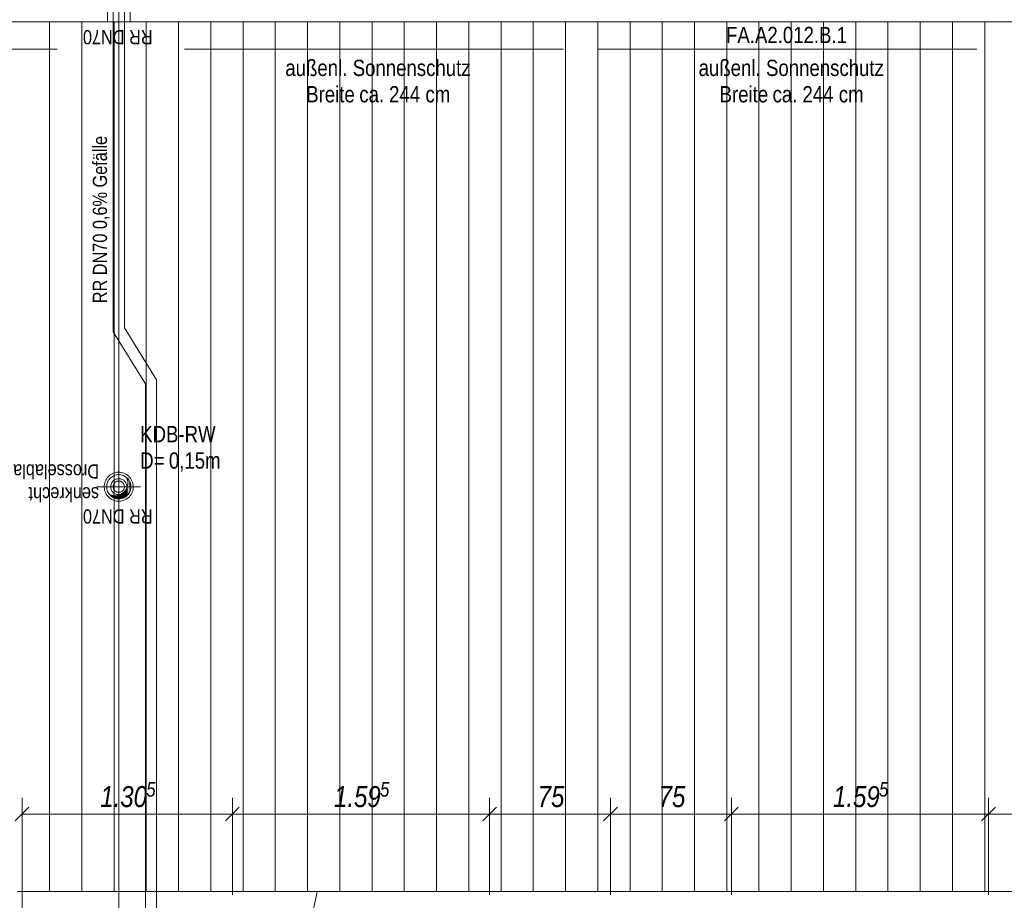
# Model space of a CAD drawing. Extents: x -620 to 300, y 62 to 1112.
# Tile 116 of 226: x -138 to -16, y 264 to 373. Entities that reach past the tile are written whole.
import ezdxf
from ezdxf.lldxf.tags import DXFTag

# ---------------------------------------------------------------- set-up
doc = ezdxf.new("R2010")
doc.units = 0
doc.layers.get('0').update_dxf_attribs({"lineweight": 13})
for name, color, linetype, lineweight, true_color in [('00_E_ST_Handlaufleuchte_Bem', 7, 'Continuous', 5, 0x7d7d00), ('30 -33 Aussenwände- 7 Fassade_ Elemente', 7, 'Continuous', 9, 0x00aacc), ('30 -35 Decken- 11 Bodendurchbruch', 7, 'Continuous', 15, 0x599559), ('30 -35 Decken- 2.2 Treppen Außen', 9, 'Continuous', 9, 0x808080), ('60- 61 allgemeine Ausstattung- 4 Terrassen', 9, 'Continuous', 9, 0x808080), ('70 -72 Beschriftung- 1 Beschriftung allgemein', 7, 'Continuous', 9, 0xff6633)]:
    doc.layers.add(name, color=color, linetype=linetype, lineweight=lineweight, true_color=true_color)
for name, color, linetype, lineweight in [('40 -41 Abwasser_Wasser_Gas- 1 Abwasser + sanitäre Anlagen', 7, 'Continuous', 9), ('40 -41 Abwasser_Wasser_Gas- 2 Wasser-1', 7, 'Continuous', 15), ('70 -71 Achsen- 1 Gebäudeachsen', 7, 'STRICHPUNKT2-A06CPVSFL0', 18)]:
    doc.layers.add(name, color=color, linetype=linetype, lineweight=lineweight)
doc.styles.get("Standard").update_dxf_attribs({"font": 'ARIALN.TTF'})
tags = doc.linetypes.add('grob-A06CPVSAL0', pattern=[14, 3, -8, 3]).pattern_tags.tags
tags[8:9] = [DXFTag(74, 4), DXFTag(75, 0), DXFTag(340, '0'), DXFTag(46, 0.0), DXFTag(50, 0.0), DXFTag(44, 0.0), DXFTag(45, 0.0)]
tags[6:7] = [DXFTag(74, 4), DXFTag(75, 0), DXFTag(340, '0'), DXFTag(46, 0.0), DXFTag(50, 0.0), DXFTag(44, 0.0), DXFTag(45, 0.0)]
tags[4:5] = [DXFTag(74, 4), DXFTag(75, 0), DXFTag(340, '0'), DXFTag(46, 0.0), DXFTag(50, 0.0), DXFTag(44, 0.0), DXFTag(45, 0.0)]
tags = doc.linetypes.add('STRICHPUNKT2-A06CPVSFL0', pattern=[12.7, 6.35, -3.175, 0, -3.175]).pattern_tags.tags
tags[10:11] = [DXFTag(74, 4), DXFTag(75, 0), DXFTag(340, '0'), DXFTag(46, 0.0), DXFTag(50, 0.0), DXFTag(44, 0.0), DXFTag(45, 0.0)]
tags[8:9] = [DXFTag(74, 4), DXFTag(75, 0), DXFTag(340, '0'), DXFTag(46, 0.0), DXFTag(50, 0.0), DXFTag(44, 0.0), DXFTag(45, 0.0)]
tags[6:7] = [DXFTag(74, 4), DXFTag(75, 0), DXFTag(340, '0'), DXFTag(46, 0.0), DXFTag(50, 0.0), DXFTag(44, 0.0), DXFTag(45, 0.0)]
tags[4:5] = [DXFTag(74, 4), DXFTag(75, 0), DXFTag(340, '0'), DXFTag(46, 0.0), DXFTag(50, 0.0), DXFTag(44, 0.0), DXFTag(45, 0.0)]

# ---------------------------------------------------------------- blocks, each defined once
blk = doc.blocks.new('Referenz-A06CPVSGL0')
at = {"layer": '30 -33 Aussenwände- 7 Fassade_ Elemente', "color": 0, "linetype": 'Continuous', "ltscale": 0.13}
for p, q in [((-126.98, 372.51), (-126.98, 377.35)), ((-124.18, 372.51), (-124.18, 377.35)), ((-289.18, 372.51), (-126.98, 372.51)), ((38.02, 372.51), (-124.18, 372.51))]:
    blk.add_line(p, q, dxfattribs=at)
at = {"layer": '30 -35 Decken- 11 Bodendurchbruch', "color": 0, "linetype": 'Continuous', "ltscale": 0.15}
for p, q in [((-125.87, 316.32), (-125.73, 316.35)), ((-125.73, 316.35), (-125.58, 316.35)), ((-125.58, 316.35), (-125.43, 316.35)), ((-125.43, 316.35), (-125.29, 316.32)), ((-127.07, 315), (-127.05, 315.15)), ((-127.05, 315.15), (-127.01, 315.29)), ((-127.01, 315.29), (-126.96, 315.43)), ((-126.96, 315.43), (-126.9, 315.56)), ((-126.9, 315.56), (-126.83, 315.69)), ((-126.83, 315.69), (-126.74, 315.81)), ((-126.74, 315.81), (-126.64, 315.91)), ((-126.64, 315.91), (-126.53, 316.01)), ((-126.53, 316.01), (-126.41, 316.1)), ((-126.41, 316.1), (-126.29, 316.18)), ((-126.29, 316.18), (-126.15, 316.24)), ((-126.15, 316.24), (-126.01, 316.29)), ((-126.01, 316.29), (-125.87, 316.32)), ((-125.29, 316.32), (-125.14, 316.29)), ((-125.14, 316.29), (-125, 316.24)), ((-125, 316.24), (-124.87, 316.18)), ((-124.87, 316.18), (-124.75, 316.1)), ((-124.75, 316.1), (-124.63, 316.01)), ((-124.63, 316.01), (-124.52, 315.91)), ((-124.52, 315.91), (-124.42, 315.81)), ((-124.42, 315.81), (-124.33, 315.69)), ((-124.33, 315.69), (-124.26, 315.56)), ((-124.26, 315.56), (-124.19, 315.43)), ((-124.19, 315.43), (-124.14, 315.29)), ((-124.14, 315.29), (-124.11, 315.15)), ((-124.11, 315.15), (-124.09, 315)), ((-127.08, 314.85), (-127.07, 315)), ((-127.07, 314.71), (-127.08, 314.85)), ((-127.05, 314.56), (-127.07, 314.71)), ((-127.01, 314.42), (-127.05, 314.56)), ((-126.96, 314.28), (-127.01, 314.42)), ((-126.9, 314.15), (-126.96, 314.28)), ((-126.83, 314.02), (-126.9, 314.15)), ((-126.74, 313.9), (-126.83, 314.02)), ((-126.64, 313.79), (-126.74, 313.9)), ((-124.42, 313.9), (-124.52, 313.79)), ((-124.33, 314.02), (-124.42, 313.9)), ((-124.26, 314.15), (-124.33, 314.02)), ((-124.19, 314.28), (-124.26, 314.15)), ((-124.14, 314.42), (-124.19, 314.28)), ((-124.11, 314.56), (-124.14, 314.42)), ((-124.09, 314.71), (-124.11, 314.56)), ((-124.09, 315), (-124.08, 314.85)), ((-124.08, 314.85), (-124.09, 314.71)), ((-126.53, 313.69), (-126.64, 313.79)), ((-126.41, 313.61), (-126.53, 313.69)), ((-126.29, 313.53), (-126.41, 313.61)), ((-126.15, 313.47), (-126.29, 313.53)), ((-126.01, 313.42), (-126.15, 313.47)), ((-125.87, 313.38), (-126.01, 313.42)), ((-125.73, 313.36), (-125.87, 313.38)), ((-125.58, 313.35), (-125.73, 313.36)), ((-125.43, 313.36), (-125.58, 313.35)), ((-125.29, 313.38), (-125.43, 313.36)), ((-125.14, 313.42), (-125.29, 313.38)), ((-125, 313.47), (-125.14, 313.42)), ((-124.87, 313.53), (-125, 313.47)), ((-124.75, 313.61), (-124.87, 313.53)), ((-124.63, 313.69), (-124.75, 313.61)), ((-124.52, 313.79), (-124.63, 313.69))]:
    blk.add_line(p, q, dxfattribs=at)
at = {"layer": '30 -35 Decken- 11 Bodendurchbruch', "color": 0, "linetype": 'grob-A06CPVSAL0', "lineweight": 9, "ltscale": 0.13}
for p, q in [((-125.58, 317.55), (-125.58, 312.15)), ((-128.28, 314.85), (-122.88, 314.85))]:
    blk.add_line(p, q, dxfattribs=at)
at = {"layer": '30 -35 Decken- 11 Bodendurchbruch', "color": 0, "linetype": 'Continuous', "ltscale": 0.15}
for centre, major_axis, end_param in [((-126.04, 315.32), (-0.68, -1.43), 2.460416), ((-125.58, 314.85), (-1.15, -0.97), 3.311211)]:
    blk.add_ellipse(centre, major_axis=major_axis, ratio=1, start_param=0, end_param=end_param, dxfattribs=at)
at = {"layer": '30 -35 Decken- 11 Bodendurchbruch', "color": 0, "lineweight": 0}
for points in [[(-124.52, 315.77), (-124.61, 316), (-124.52, 315.91)], [(-124.52, 315.77), (-124.52, 315.91), (-124.47, 315.54)], [(-124.47, 315.54), (-124.52, 315.91), (-124.47, 315.86)], [(-124.46, 313.86), (-124.48, 315.05), (-124.46, 315.29)], [(-124.47, 315.54), (-124.47, 315.86), (-124.46, 315.29)], [(-124.46, 315.29), (-124.47, 315.86), (-124.46, 315.85)], [(-124.46, 313.86), (-124.46, 315.85), (-124.44, 313.87)], [(-124.44, 313.87), (-124.46, 315.85), (-124.44, 315.83)], [(-124.44, 313.87), (-124.44, 315.83), (-124.44, 313.88)], [(-124.44, 313.88), (-124.44, 315.83), (-124.44, 315.83)], [(-124.44, 313.88), (-124.44, 315.83), (-124.3, 314.06)], [(-124.3, 314.06), (-124.44, 315.83), (-124.3, 315.64)], [(-124.3, 314.06), (-124.3, 315.64), (-124.3, 314.07)], [(-124.3, 314.07), (-124.3, 315.64), (-124.3, 315.63)], [(-124.3, 314.07), (-124.3, 315.63), (-124.2, 314.27)], [(-124.2, 314.27), (-124.3, 315.63), (-124.2, 315.43)], [(-124.2, 314.27), (-124.2, 315.43), (-124.19, 314.28)], [(-124.19, 314.28), (-124.2, 315.43), (-124.19, 315.42)], [(-124.19, 314.28), (-124.19, 315.42), (-124.12, 314.5)], [(-124.12, 314.5), (-124.19, 315.42), (-124.12, 315.21)], [(-124.12, 314.5), (-124.12, 315.21), (-124.12, 314.51)], [(-124.12, 314.51), (-124.12, 315.21), (-124.12, 315.2)], [(-124.12, 314.51), (-124.12, 315.2), (-124.08, 314.74)], [(-124.08, 314.74), (-124.12, 315.2), (-124.08, 314.98)], [(-125.31, 313.38), (-125.46, 313.85), (-125.31, 313.91)], [(-125.23, 313.39), (-125.31, 313.91), (-125.23, 313.96)], [(-125.31, 313.38), (-125.31, 313.91), (-125.23, 313.39)], [(-125.11, 313.43), (-125.23, 313.96), (-125.11, 314.04)], [(-125.23, 313.39), (-125.23, 313.96), (-125.11, 313.43)], [(-125.01, 313.47), (-125.11, 314.04), (-125.01, 314.12)], [(-125.11, 313.43), (-125.11, 314.04), (-125.01, 313.47)], [(-124.92, 313.51), (-125.01, 314.12), (-124.92, 314.2)], [(-125.01, 313.47), (-125.01, 314.12), (-124.92, 313.51)], [(-124.8, 313.57), (-124.92, 314.2), (-124.8, 314.34)], [(-124.92, 313.51), (-124.92, 314.2), (-124.8, 313.57)], [(-124.76, 313.6), (-124.8, 314.34), (-124.76, 314.38)], [(-124.8, 313.57), (-124.8, 314.34), (-124.76, 313.6)], [(-124.64, 313.69), (-124.76, 314.38), (-124.64, 314.59)], [(-124.76, 313.6), (-124.76, 314.38), (-124.64, 313.69)], [(-124.6, 313.71), (-124.64, 314.59), (-124.6, 314.66)], [(-124.64, 313.69), (-124.64, 314.59), (-124.6, 313.71)], [(-124.54, 313.78), (-124.6, 314.66), (-124.54, 314.81)], [(-124.6, 313.71), (-124.6, 314.66), (-124.54, 313.78)], [(-124.48, 313.84), (-124.54, 314.81), (-124.48, 315.05)], [(-124.54, 313.78), (-124.54, 314.81), (-124.48, 313.84)], [(-124.48, 313.84), (-124.48, 315.05), (-124.46, 313.86)], [(-124.08, 314.74), (-124.08, 314.98), (-124.08, 314.74)], [(-126.56, 313.72), (-126.73, 313.89), (-126.56, 313.82)], [(-126.56, 313.72), (-126.56, 313.82), (-126.5, 313.67)], [(-126.5, 313.67), (-126.56, 313.82), (-126.5, 313.8)], [(-126.5, 313.67), (-126.5, 313.8), (-126.37, 313.58)], [(-126.37, 313.58), (-126.5, 313.8), (-126.37, 313.77)], [(-126.37, 313.58), (-126.37, 313.77), (-126.26, 313.52)], [(-126.26, 313.52), (-126.37, 313.77), (-126.26, 313.75)], [(-126.26, 313.52), (-126.26, 313.75), (-126.16, 313.47)], [(-126.16, 313.47), (-126.26, 313.75), (-126.16, 313.74)], [(-126.16, 313.47), (-126.16, 313.74), (-126.02, 313.42)], [(-126.02, 313.42), (-126.16, 313.74), (-126.02, 313.73)], [(-125.93, 313.4), (-126.02, 313.73), (-125.93, 313.74)], [(-126.02, 313.42), (-126.02, 313.73), (-125.93, 313.4)], [(-125.77, 313.37), (-125.93, 313.74), (-125.77, 313.76)], [(-125.93, 313.4), (-125.93, 313.74), (-125.77, 313.37)], [(-125.7, 313.36), (-125.77, 313.76), (-125.7, 313.77)], [(-125.77, 313.37), (-125.77, 313.76), (-125.7, 313.36)], [(-125.54, 313.36), (-125.7, 313.77), (-125.54, 313.82)], [(-125.7, 313.36), (-125.7, 313.77), (-125.54, 313.36)], [(-125.46, 313.36), (-125.54, 313.82), (-125.46, 313.85)], [(-125.54, 313.36), (-125.54, 313.82), (-125.46, 313.36)], [(-125.46, 313.36), (-125.46, 313.85), (-125.31, 313.38)]]:
    blk.add_solid(points, dxfattribs=at)
at = {"layer": '30 -35 Decken- 2.2 Treppen Außen', "color": 0, "linetype": 'Continuous', "ltscale": 0.13}
for p, q in [((-100.96, 264.65), (-137.58, 264.65)), ((-137.58, 264.65), (-137.58, 262.45)), ((25.82, 264.65), (-137.58, 264.65)), ((-137.58, 264.65), (-137.58, 262.45)), ((-110.4, 220.25), (-100.96, 264.65)), ((-100.96, 264.65), (25.82, 264.65))]:
    blk.add_line(p, q, dxfattribs=at)
at = {"layer": '30 -35 Decken- 2.2 Treppen Außen', "color": 0, "linetype": 'grob-A06CPVSAL0', "ltscale": 0.13}
for p in [(-110.4, 220.25), (25.82, 264.65)]:
    blk.add_line(p, (-100.96, 264.65), dxfattribs=at)
at = {"layer": '40 -41 Abwasser_Wasser_Gas- 1 Abwasser + sanitäre Anlagen', "color": 0, "linetype": 'grob-A06CPVSAL0', "ltscale": 0.13}
for p, q in [((-126.28, 334.05), (-126.28, 374.29)), ((-124.88, 374.29), (-124.88, 334.54)), ((-122.28, 327.63), (-126.28, 334.05)), ((-124.88, 334.54), (-120.88, 328.12)), ((-122.28, 213.85), (-122.28, 327.63)), ((-120.88, 328.12), (-120.88, 213.85)), ((-125.58, 319.94), (-125.58, 314.85))]:
    blk.add_line(p, q, dxfattribs=at)
at = {"layer": '40 -41 Abwasser_Wasser_Gas- 1 Abwasser + sanitäre Anlagen', "color": 0, "linetype": 'Continuous', "lineweight": 5, "ltscale": 0.13}
for p, q in [((-125.59, 314.91), (-125.58, 314.85)), ((-125.56, 314.91), (-125.59, 314.91)), ((-125.58, 314.85), (-125.56, 314.91))]:
    blk.add_line(p, q, dxfattribs=at)
at = {"layer": '40 -41 Abwasser_Wasser_Gas- 1 Abwasser + sanitäre Anlagen', "color": 0, "lineweight": 0}
for points in [[(-125.58, 314.85), (-125.58, 314.91), (-125.59, 314.91)], [(-125.58, 314.85), (-125.56, 314.91), (-125.58, 314.91)]]:
    blk.add_solid(points, dxfattribs=at)
at = {"layer": '40 -41 Abwasser_Wasser_Gas- 2 Wasser-1', "color": 0, "linetype": 'Continuous', "ltscale": 0.15}
for p, q in [((-125.58, 314.85), (-125.58, 318.69)), ((-126.48, 316.41), (-126.63, 316.32)), ((-126.32, 316.49), (-126.48, 316.41)), ((-126.16, 316.56), (-126.32, 316.49)), ((-125.99, 316.61), (-126.16, 316.56)), ((-125.81, 316.64), (-125.99, 316.61)), ((-125.64, 316.65), (-125.81, 316.64)), ((-125.46, 316.65), (-125.64, 316.65)), ((-125.29, 316.63), (-125.46, 316.65)), ((-125.11, 316.59), (-125.29, 316.63)), ((-124.94, 316.54), (-125.11, 316.59)), ((-124.78, 316.47), (-124.94, 316.54)), ((-124.63, 316.38), (-124.78, 316.47)), ((-124.48, 316.28), (-124.63, 316.38)), ((-127.35, 315.15), (-127.37, 314.97)), ((-127.32, 315.32), (-127.35, 315.15)), ((-127.26, 315.49), (-127.32, 315.32)), ((-127.19, 315.65), (-127.26, 315.49)), ((-127.11, 315.8), (-127.19, 315.65)), ((-127.01, 315.95), (-127.11, 315.8)), ((-126.89, 316.08), (-127.01, 315.95)), ((-126.77, 316.21), (-126.89, 316.08)), ((-126.63, 316.32), (-126.77, 316.21)), ((-126.51, 315.21), (-126.54, 315.11)), ((-126.48, 315.3), (-126.51, 315.21)), ((-126.43, 315.38), (-126.48, 315.3)), ((-126.37, 315.46), (-126.43, 315.38)), ((-126.31, 315.54), (-126.37, 315.46)), ((-126.24, 315.61), (-126.31, 315.54)), ((-126.16, 315.67), (-126.24, 315.61)), ((-126.24, 315.08), (-126.22, 315.14)), ((-126.22, 315.14), (-126.18, 315.2)), ((-126.18, 315.2), (-126.15, 315.26)), ((-126.08, 315.72), (-126.16, 315.67)), ((-126.15, 315.26), (-126.1, 315.31)), ((-126.1, 315.31), (-126.06, 315.36)), ((-125.99, 315.76), (-126.08, 315.72)), ((-126.06, 315.36), (-126, 315.41)), ((-126, 315.41), (-125.95, 315.45)), ((-125.9, 315.8), (-125.99, 315.76)), ((-125.95, 315.45), (-125.89, 315.48)), ((-125.81, 315.83), (-125.9, 315.8)), ((-125.89, 315.48), (-125.83, 315.51)), ((-125.83, 315.51), (-125.76, 315.53)), ((-125.71, 315.84), (-125.81, 315.83)), ((-125.76, 315.53), (-125.69, 315.54)), ((-125.61, 315.85), (-125.71, 315.84)), ((-125.69, 315.54), (-125.62, 315.55)), ((-125.62, 315.55), (-125.56, 315.55)), ((-125.51, 315.85), (-125.61, 315.85)), ((-125.56, 315.55), (-125.49, 315.55)), ((-125.42, 315.84), (-125.51, 315.85)), ((-125.49, 315.55), (-125.42, 315.54)), ((-125.32, 315.82), (-125.42, 315.84)), ((-125.42, 315.54), (-125.35, 315.52)), ((-125.35, 315.52), (-125.29, 315.49)), ((-125.23, 315.79), (-125.32, 315.82)), ((-125.29, 315.49), (-125.23, 315.46)), ((-125.14, 315.75), (-125.23, 315.79)), ((-125.23, 315.46), (-125.17, 315.42)), ((-125.17, 315.42), (-125.12, 315.38)), ((-125.05, 315.7), (-125.14, 315.75)), ((-125.12, 315.38), (-125.07, 315.33)), ((-125.07, 315.33), (-125.02, 315.28)), ((-124.97, 315.65), (-125.05, 315.7)), ((-125.02, 315.28), (-124.98, 315.22)), ((-124.98, 315.22), (-124.95, 315.16)), ((-124.89, 315.58), (-124.97, 315.65)), ((-124.95, 315.16), (-124.92, 315.1)), ((-124.83, 315.51), (-124.89, 315.58)), ((-124.77, 315.44), (-124.83, 315.51)), ((-124.71, 315.35), (-124.77, 315.44)), ((-124.67, 315.27), (-124.71, 315.35)), ((-124.63, 315.17), (-124.67, 315.27)), ((-124.6, 315.08), (-124.63, 315.17)), ((-124.35, 316.17), (-124.48, 316.28)), ((-124.23, 316.04), (-124.35, 316.17)), ((-124.12, 315.9), (-124.23, 316.04)), ((-124.02, 315.75), (-124.12, 315.9)), ((-123.94, 315.6), (-124.02, 315.75)), ((-123.87, 315.43), (-123.94, 315.6)), ((-123.83, 315.26), (-123.87, 315.43)), ((-123.79, 315.09), (-123.83, 315.26)), ((-127.37, 314.97), (-127.38, 314.79)), ((-127.38, 314.79), (-127.36, 314.62)), ((-127.36, 314.62), (-127.33, 314.44)), ((-127.33, 314.44), (-127.28, 314.27)), ((-127.28, 314.27), (-127.22, 314.11)), ((-127.22, 314.11), (-127.14, 313.95)), ((-127.14, 313.95), (-127.04, 313.8)), ((-126.57, 315.02), (-126.58, 314.92)), ((-126.58, 314.92), (-126.58, 314.82)), ((-126.58, 314.82), (-126.57, 314.72)), ((-126.54, 315.11), (-126.57, 315.02)), ((-126.57, 314.72), (-126.55, 314.63)), ((-126.55, 314.63), (-126.53, 314.53)), ((-126.53, 314.53), (-126.49, 314.44)), ((-126.49, 314.44), (-126.44, 314.35)), ((-126.44, 314.35), (-126.39, 314.27)), ((-126.39, 314.27), (-126.33, 314.19)), ((-126.33, 314.19), (-126.26, 314.12)), ((-126.28, 314.88), (-126.27, 314.94)), ((-126.28, 314.81), (-126.28, 314.88)), ((-126.27, 314.74), (-126.28, 314.81)), ((-126.27, 314.94), (-126.26, 315.01)), ((-126.25, 314.67), (-126.27, 314.74)), ((-126.26, 315.01), (-126.24, 315.08)), ((-126.26, 314.12), (-126.19, 314.06)), ((-126.23, 314.61), (-126.25, 314.67)), ((-126.21, 314.54), (-126.23, 314.61)), ((-126.17, 314.48), (-126.21, 314.54)), ((-126.19, 314.06), (-126.11, 314)), ((-126.13, 314.43), (-126.17, 314.48)), ((-126.09, 314.37), (-126.13, 314.43)), ((-126.11, 314), (-126.02, 313.96)), ((-126.04, 314.33), (-126.09, 314.37)), ((-125.99, 314.28), (-126.04, 314.33)), ((-126.02, 313.96), (-125.93, 313.92)), ((-125.93, 314.25), (-125.99, 314.28)), ((-125.87, 314.22), (-125.93, 314.25)), ((-125.93, 313.92), (-125.84, 313.89)), ((-125.8, 314.19), (-125.87, 314.22)), ((-125.74, 314.17), (-125.8, 314.19)), ((-125.67, 314.16), (-125.74, 314.17)), ((-125.6, 314.15), (-125.67, 314.16)), ((-125.53, 314.15), (-125.6, 314.15)), ((-125.46, 314.16), (-125.53, 314.15)), ((-125.4, 314.18), (-125.46, 314.16)), ((-125.33, 314.2), (-125.4, 314.18)), ((-125.35, 313.88), (-125.26, 313.91)), ((-125.27, 314.23), (-125.33, 314.2)), ((-125.21, 314.26), (-125.27, 314.23)), ((-125.26, 313.91), (-125.17, 313.94)), ((-125.15, 314.3), (-125.21, 314.26)), ((-125.17, 313.94), (-125.08, 313.99)), ((-125.1, 314.34), (-125.15, 314.3)), ((-125.05, 314.39), (-125.1, 314.34)), ((-125.08, 313.99), (-125, 314.04)), ((-125.01, 314.45), (-125.05, 314.39)), ((-124.97, 314.5), (-125.01, 314.45)), ((-125, 314.04), (-124.92, 314.1)), ((-124.94, 314.56), (-124.97, 314.5)), ((-124.92, 314.63), (-124.94, 314.56)), ((-124.92, 315.1), (-124.9, 315.03)), ((-124.9, 314.69), (-124.92, 314.63)), ((-124.92, 314.1), (-124.85, 314.17)), ((-124.9, 315.03), (-124.89, 314.97)), ((-124.88, 314.76), (-124.9, 314.69)), ((-124.89, 314.97), (-124.88, 314.9)), ((-124.88, 314.9), (-124.88, 314.83)), ((-124.88, 314.83), (-124.88, 314.76)), ((-124.85, 314.17), (-124.79, 314.24)), ((-124.79, 314.24), (-124.73, 314.33)), ((-124.73, 314.33), (-124.68, 314.41)), ((-124.68, 314.41), (-124.64, 314.5)), ((-124.64, 314.5), (-124.61, 314.59)), ((-124.61, 314.59), (-124.59, 314.69)), ((-124.59, 314.98), (-124.6, 315.08)), ((-124.58, 314.89), (-124.59, 314.98)), ((-124.59, 314.69), (-124.58, 314.79)), ((-124.58, 314.79), (-124.58, 314.89)), ((-124.15, 313.76), (-124.05, 313.9)), ((-124.05, 313.9), (-123.96, 314.06)), ((-123.96, 314.06), (-123.89, 314.22)), ((-123.89, 314.22), (-123.84, 314.39)), ((-123.84, 314.39), (-123.8, 314.56)), ((-123.8, 314.56), (-123.78, 314.74)), ((-123.78, 314.91), (-123.79, 315.09)), ((-123.78, 314.74), (-123.78, 314.91)), ((-127.04, 313.8), (-126.93, 313.67)), ((-126.93, 313.67), (-126.81, 313.54)), ((-126.81, 313.54), (-126.67, 313.43)), ((-126.67, 313.43), (-126.53, 313.32)), ((-126.53, 313.32), (-126.37, 313.24)), ((-126.37, 313.24), (-126.21, 313.17)), ((-126.21, 313.17), (-126.04, 313.11)), ((-126.04, 313.11), (-125.87, 313.08)), ((-125.87, 313.08), (-125.7, 313.06)), ((-125.84, 313.89), (-125.74, 313.87)), ((-125.74, 313.87), (-125.64, 313.86)), ((-125.7, 313.06), (-125.52, 313.05)), ((-125.64, 313.86), (-125.55, 313.85)), ((-125.55, 313.85), (-125.45, 313.86)), ((-125.52, 313.05), (-125.34, 313.07)), ((-125.45, 313.86), (-125.35, 313.88)), ((-125.34, 313.07), (-125.17, 313.1)), ((-125.17, 313.1), (-125, 313.15)), ((-125, 313.15), (-124.84, 313.21)), ((-124.84, 313.21), (-124.68, 313.29)), ((-124.68, 313.29), (-124.53, 313.39)), ((-124.53, 313.39), (-124.39, 313.5)), ((-124.39, 313.5), (-124.26, 313.62)), ((-124.26, 313.62), (-124.15, 313.76))]:
    blk.add_line(p, q, dxfattribs=at)
at = {"layer": '60- 61 allgemeine Ausstattung- 4 Terrassen', "color": 0}
for p, q in [((26.9, 372.51), (-138.16, 372.51)), ((-134.16, 264.65), (-134.16, 372.51)), ((-130.16, 264.65), (-130.16, 372.51)), ((-126.16, 264.65), (-126.16, 372.51)), ((-122.16, 264.65), (-122.16, 372.51)), ((-118.16, 264.65), (-118.16, 372.51)), ((-114.16, 264.65), (-114.16, 372.51)), ((-110.16, 264.65), (-110.16, 372.51)), ((-106.16, 264.65), (-106.16, 372.51)), ((-102.16, 264.65), (-102.16, 372.51)), ((-98.16, 264.65), (-98.16, 372.51)), ((-94.16, 264.65), (-94.16, 372.51)), ((-90.16, 264.65), (-90.16, 372.51)), ((-86.16, 264.65), (-86.16, 372.51)), ((-82.16, 264.65), (-82.16, 372.51)), ((-78.16, 264.65), (-78.16, 372.51)), ((-74.16, 264.65), (-74.16, 372.51)), ((-70.16, 264.65), (-70.16, 372.51)), ((-66.16, 264.65), (-66.16, 372.51)), ((-62.16, 264.65), (-62.16, 372.51)), ((-58.16, 264.65), (-58.16, 372.51)), ((-54.16, 264.65), (-54.16, 372.51)), ((-50.16, 264.65), (-50.16, 372.51)), ((-46.16, 264.65), (-46.16, 372.51)), ((-42.16, 264.65), (-42.16, 372.51)), ((-38.16, 264.65), (-38.16, 372.51)), ((-34.16, 264.65), (-34.16, 372.51)), ((-30.16, 264.65), (-30.16, 372.51)), ((-26.16, 264.65), (-26.16, 372.51)), ((-22.16, 264.65), (-22.16, 372.51)), ((-18.16, 264.65), (-18.16, 372.51)), ((-138.16, 264.65), (26.9, 264.65))]:
    blk.add_line(p, q, dxfattribs=at)
at = {"layer": '70 -71 Achsen- 1 Gebäudeachsen', "color": 0, "linetype": 'STRICHPUNKT2-A06CPVSFL0', "ltscale": 0.18}
blk.add_line((-125.58, 1084.39), (-125.58, 84.95), dxfattribs=at)
at = {"layer": '70 -72 Beschriftung- 1 Beschriftung allgemein', "color": 0, "linetype": 'Continuous', "ltscale": 0.13}
for p, q in [((-180.2, 369.11), (-133.2, 369.11)), ((-117.42, 369.11), (-70.42, 369.11)), ((-66.14, 369.11), (-19.14, 369.11))]:
    blk.add_line(p, q, dxfattribs=at)
at = {"layer": '30 -35 Decken- 11 Bodendurchbruch', "color": 0, "linetype": 'Continuous', "ltscale": 0.15, "char_height": 2.0138, "attachment_point": 1}
for s, insert in [('{\\fArial Narrow;KDB-RW}', (-122.92, 322.38)), ('{\\fArial Narrow;D=}', (-122.92, 319.11)), ('{\\fArial Narrow;0,15m}', (-119.36, 319.11))]:
    blk.add_mtext(s, dxfattribs=dict(at, insert=insert))
at = {"layer": '70 -72 Beschriftung- 1 Beschriftung allgemein', "color": 0, "linetype": 'Continuous', "ltscale": 0.13, "char_height": 1.7621, "attachment_point": 1}
for s, insert, rotation in [('{\\fArial Narrow;RR DN70}', (-121.39, 369.73), 180), ('{\\fArial Narrow;RR DN70 0,6% Gefälle}', (-128.8, 337.61), 90), ('{\\fArial Narrow;Drosselablauf}', (-128.02, 315.87), 180), ('{\\fArial Narrow;senkrecht}', (-128.02, 313.03), 180), ('{\\fArial Narrow;RR DN70}', (-121.39, 310.29), 180)]:
    blk.add_mtext(s, dxfattribs=dict(at, insert=insert, rotation=rotation))
at = {"layer": '70 -72 Beschriftung- 1 Beschriftung allgemein', "color": 0, "linetype": 'Continuous', "ltscale": 0.13, "char_height": 2.0138, "attachment_point": 1}
for s, insert in [('{\\fArial Narrow;FA.A2.012.B.1}', (-50.25, 371.89)), ('{\\fArial Narrow;außenl.}', (-104.92, 367.81)), ('{\\fArial Narrow;Sonnenschutz}', (-96.56, 367.81)), ('{\\fArial Narrow;außenl.}', (-53.65, 367.81)), ('{\\fArial Narrow;Sonnenschutz}', (-45.29, 367.81)), ('{\\fArial Narrow;Breite}', (-102.33, 364.54)), ('{\\fArial Narrow;ca.}', (-95.74, 364.54)), ('{\\fArial Narrow;244}', (-92.05, 364.54)), ('{\\fArial Narrow;cm}', (-87.53, 364.54)), ('{\\fArial Narrow;Breite}', (-51.05, 364.54)), ('{\\fArial Narrow;ca.}', (-44.47, 364.54)), ('{\\fArial Narrow;244}', (-40.77, 364.54)), ('{\\fArial Narrow;cm}', (-36.26, 364.54))]:
    blk.add_mtext(s, dxfattribs=dict(at, insert=insert))
blk = doc.blocks.new('Maß-A06CPVVOL0')
at = {"color": 0, "linetype": 'ByBlock', "lineweight": -2, "ltscale": 0.13}
for p, q in [((-137.58, 276.25), (-137.58, 264.25)), ((-111.48, 276.25), (-111.48, 264.25)), ((-136.73, 275.1), (-138.43, 273.4)), ((-110.63, 275.1), (-112.33, 273.4)), ((-137.58, 274.25), (-111.48, 274.25))]:
    blk.add_line(p, q, dxfattribs=at)
at = {"color": 0, "linetype": 'ByBlock', "lineweight": -2, "ltscale": 0.13, "attachment_point": 1}
for s, insert, char_height in [('{\\fArial Narrow|b0|i1;1.30}', (-127.87, 277.72), 2.6), ('{\\fArial Narrow|b0|i1;5}', (-122.17, 278.24), 1.82)]:
    blk.add_mtext(s, dxfattribs=dict(at, insert=insert, char_height=char_height))
blk = doc.blocks.new('Maß-A06CPVVQL0')
at = {"color": 0, "linetype": 'ByBlock', "lineweight": -2, "ltscale": 0.13}
for p, q in [((-111.48, 276.25), (-111.48, 264.25)), ((-79.58, 276.25), (-79.58, 264.25)), ((-110.63, 275.1), (-112.33, 273.4)), ((-78.73, 275.1), (-80.43, 273.4)), ((-111.48, 274.25), (-79.58, 274.25))]:
    blk.add_line(p, q, dxfattribs=at)
at = {"color": 0, "linetype": 'ByBlock', "lineweight": -2, "ltscale": 0.13, "attachment_point": 1}
for s, insert, char_height in [('{\\fArial Narrow|b0|i1;1.59}', (-98.88, 277.72), 2.6), ('{\\fArial Narrow|b0|i1;5}', (-93.17, 278.24), 1.82)]:
    blk.add_mtext(s, dxfattribs=dict(at, insert=insert, char_height=char_height))
blk = doc.blocks.new('Maß-A06CPVVSL0')
at = {"color": 0, "linetype": 'ByBlock', "lineweight": -2, "ltscale": 0.13}
for p, q in [((-79.58, 276.25), (-79.58, 264.25)), ((-64.58, 276.25), (-64.58, 264.25)), ((-78.73, 275.1), (-80.43, 273.4)), ((-63.73, 275.1), (-65.43, 273.4)), ((-79.58, 274.25), (-64.58, 274.25))]:
    blk.add_line(p, q, dxfattribs=at)
at = {"color": 0, "linetype": 'ByBlock', "lineweight": -2, "ltscale": 0.13, "insert": (-73.61, 277.72), "char_height": 2.6, "attachment_point": 1}
blk.add_mtext('{\\fArial Narrow|b0|i1;75}', dxfattribs=at)
blk = doc.blocks.new('Maß-A06CPVVUL0')
at = {"color": 0, "linetype": 'ByBlock', "lineweight": -2, "ltscale": 0.13}
for p, q in [((-64.58, 276.25), (-64.58, 264.25)), ((-49.58, 276.25), (-49.58, 264.25)), ((-63.73, 275.1), (-65.43, 273.4)), ((-48.73, 275.1), (-50.43, 273.4)), ((-64.58, 274.25), (-49.58, 274.25))]:
    blk.add_line(p, q, dxfattribs=at)
at = {"color": 0, "linetype": 'ByBlock', "lineweight": -2, "ltscale": 0.13, "insert": (-58.61, 277.72), "char_height": 2.6, "attachment_point": 1}
blk.add_mtext('{\\fArial Narrow|b0|i1;75}', dxfattribs=at)
blk = doc.blocks.new('Maß-A06CPVVWL0')
at = {"color": 0, "linetype": 'ByBlock', "lineweight": -2, "ltscale": 0.13}
for p, q in [((-49.58, 276.25), (-49.58, 264.25)), ((-17.69, 276.25), (-17.69, 264.25)), ((-48.73, 275.1), (-50.43, 273.4)), ((-16.84, 275.1), (-18.54, 273.4)), ((-49.58, 274.25), (-17.69, 274.25))]:
    blk.add_line(p, q, dxfattribs=at)
at = {"color": 0, "linetype": 'ByBlock', "lineweight": -2, "ltscale": 0.13, "attachment_point": 1}
for s, insert, char_height in [('{\\fArial Narrow|b0|i1;1.59}', (-36.98, 277.72), 2.6), ('{\\fArial Narrow|b0|i1;5}', (-31.27, 278.24), 1.82)]:
    blk.add_mtext(s, dxfattribs=dict(at, insert=insert, char_height=char_height))
blk = doc.blocks.new('Maß-A06CPVVYL0')
at = {"color": 0, "linetype": 'ByBlock', "lineweight": -2, "ltscale": 0.13}
for p, q in [((-17.69, 276.25), (-17.69, 264.25)), ((25.82, 276.25), (25.82, 264.25)), ((-16.84, 275.1), (-18.54, 273.4)), ((26.67, 275.1), (24.97, 273.4)), ((-17.69, 274.25), (25.82, 274.25))]:
    blk.add_line(p, q, dxfattribs=at)
at = {"color": 0, "linetype": 'ByBlock', "lineweight": -2, "ltscale": 0.13, "attachment_point": 1}
for s, insert, char_height in [('{\\fArial Narrow|b0|i1;2.17}', (0.6, 277.72), 2.6), ('{\\fArial Narrow|b0|i1;5}', (6.54, 278.24), 1.82)]:
    blk.add_mtext(s, dxfattribs=dict(at, insert=insert, char_height=char_height))

msp = doc.modelspace()

# ---------------------------------------------------------------- block references
at = {"color": 8, "lineweight": 13, "ltscale": 0.13, "true_color": 0x808080}
msp.add_blockref('Referenz-A06CPVSGL0', (0, 0), dxfattribs=at)
at = {"layer": '00_E_ST_Handlaufleuchte_Bem', "ltscale": 0.13}
for name in ['Maß-A06CPVVOL0', 'Maß-A06CPVVQL0', 'Maß-A06CPVVSL0', 'Maß-A06CPVVUL0', 'Maß-A06CPVVWL0', 'Maß-A06CPVVYL0']:
    msp.add_blockref(name, (0, 0), dxfattribs=at)

doc.saveas('drawing.dxf')
